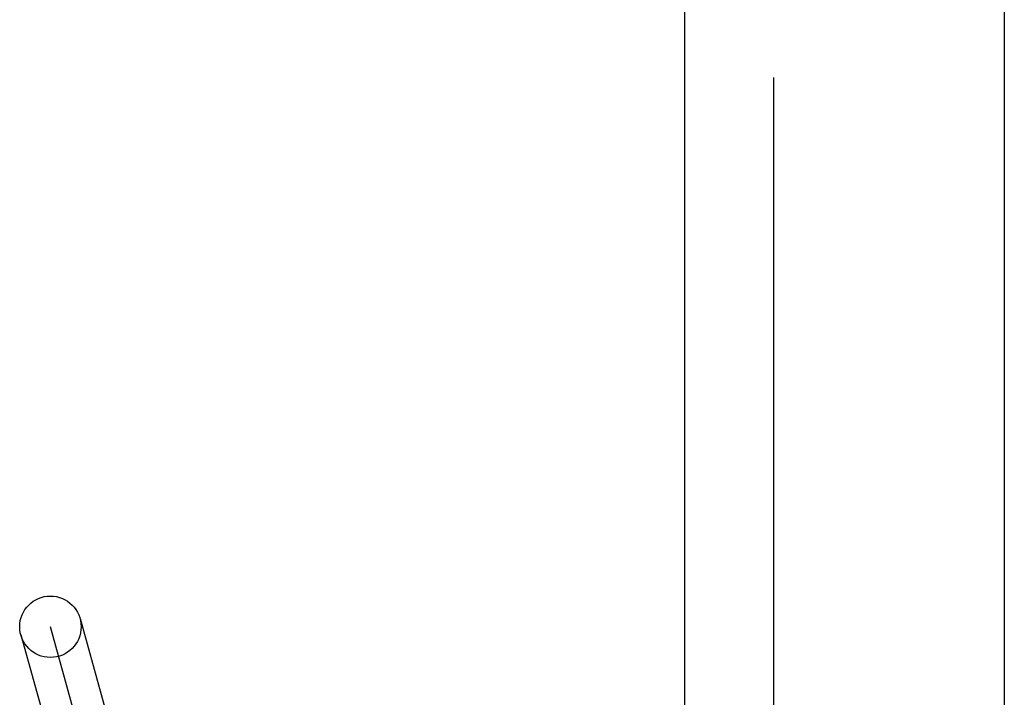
# Model space of a CAD drawing. Header units: inches. Extents: x 0 to 283, y 0 to 183.
# Tile 62 of 88: x 95.153 to 95.473, y 98.324 to 98.545. Entities that reach past the tile are written whole.
import ezdxf

# ---------------------------------------------------------------- set-up
doc = ezdxf.new("R2010")
doc.units = ezdxf.units.IN
doc.header["$LTSCALE"] = 15.583333
doc.header["$MEASUREMENT"] = 0
doc.linetypes.add('HIDDEN', pattern=[0.2, 0.1, -0.1])
doc.layers.add('DEFAULT_2', color=8, linetype='HIDDEN')
doc.layers.add('RIGHTHAND_DOOR_ASSEMBLY', color=7, linetype='CONTINUOUS')

msp = doc.modelspace()

# ---------------------------------------------------------------- linework, layer by layer
at = {"layer": 'DEFAULT_2', "color": 8, "linetype": 'HIDDEN'}
for p, q in [((95.3985, 93.851), (95.3985, 99.3515)), ((95.17268, 98.34988), (95.22358, 98.16683)), ((95.21395, 98.16415), (95.16305, 98.34719)), ((95.15342, 98.34452), (95.20431, 98.16147))]:
    msp.add_line(p, q, dxfattribs=at)
msp.add_circle((95.16305, 98.3472), 0.01, dxfattribs=at)
at = {"layer": 'RIGHTHAND_DOOR_ASSEMBLY', "color": 8, "linetype": 'HIDDEN'}
msp.add_line((95.4735, 105.22317), (95.4735, 88.41317), dxfattribs=at)
at = {"layer": 'RIGHTHAND_DOOR_ASSEMBLY', "color": 3, "linetype": 'Continuous'}
msp.add_line((95.3695, 88.56817), (95.3695, 105.06817), dxfattribs=at)

doc.saveas('drawing.dxf')
